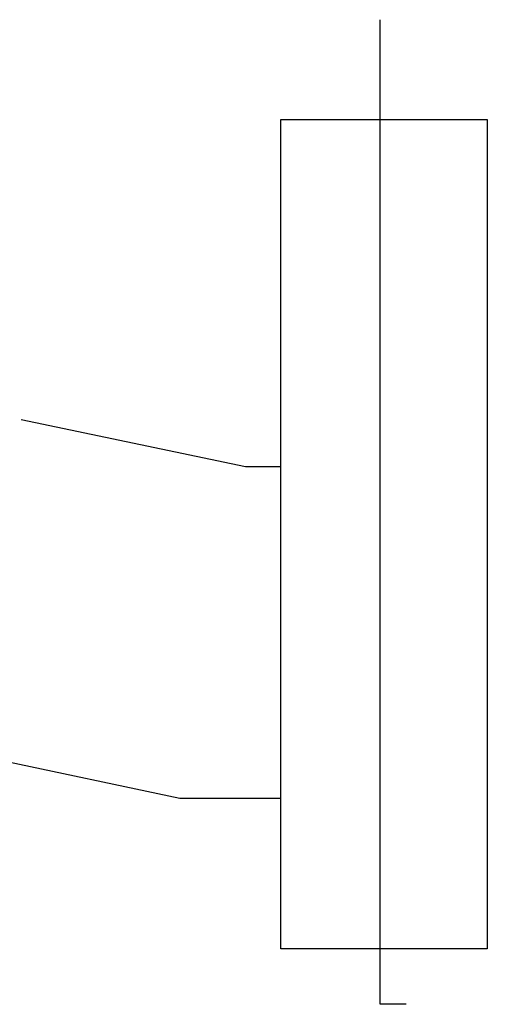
# Model space of a CAD drawing. Extents: x -156717 to 425753, y -51191 to 363295.
# Tile 119 of 227: x 89118 to 90906, y 107252 to 111015. Entities that reach past the tile are written whole.
import ezdxf

# ---------------------------------------------------------------- set-up
doc = ezdxf.new("R2010")
doc.units = 0
doc.header["$LTSCALE"] = 50
doc.layers.add('WL524---', color=90, linetype='CONTINUOUS')
doc.layers.add('WL570---_TOEVOER', color=3, linetype='CONTINUOUS')

# ---------------------------------------------------------------- blocks, each defined once
blk = doc.blocks.new('qe5yghqy')
at = {"layer": 'WL570---_TOEVOER', "color": 1}
for p, q in [((90495.54985813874, 123741.039299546), (90495.54985813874, 127503.9112356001)), ((90595.54985813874, 123741.039299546), (90495.54985813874, 123741.039299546))]:
    blk.add_line(p, q, dxfattribs=at)

msp = doc.modelspace()

# ---------------------------------------------------------------- linework, layer by layer
at = {"layer": 'WL524---', "color": 2}
for p, q in [((89123.9618486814, 109487.7265334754), (89980.65585977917, 109307.5616913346)), ((89980.65585977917, 109307.5616913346), (90114.91990783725, 109307.5616913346)), ((88852.79982797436, 108225.3682037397), (89730.78878396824, 108040.724982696)), ((89730.78878396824, 108040.724982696), (90115.12681948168, 108040.724982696))]:
    msp.add_line(p, q, dxfattribs=at)
msp.add_lwpolyline([(90116.51916242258, 110634.1452792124), (90905.6801743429, 110634.1452792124), (90905.6801743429, 107464.931137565), (90116.51916242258, 107464.931137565)], close=True, dxfattribs=at)

# ---------------------------------------------------------------- block references
at = {"layer": 'WL570---_TOEVOER', "color": 1}
msp.add_blockref('qe5yghqy', (0, -16488.62819949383), dxfattribs=at)

doc.saveas('drawing.dxf')
